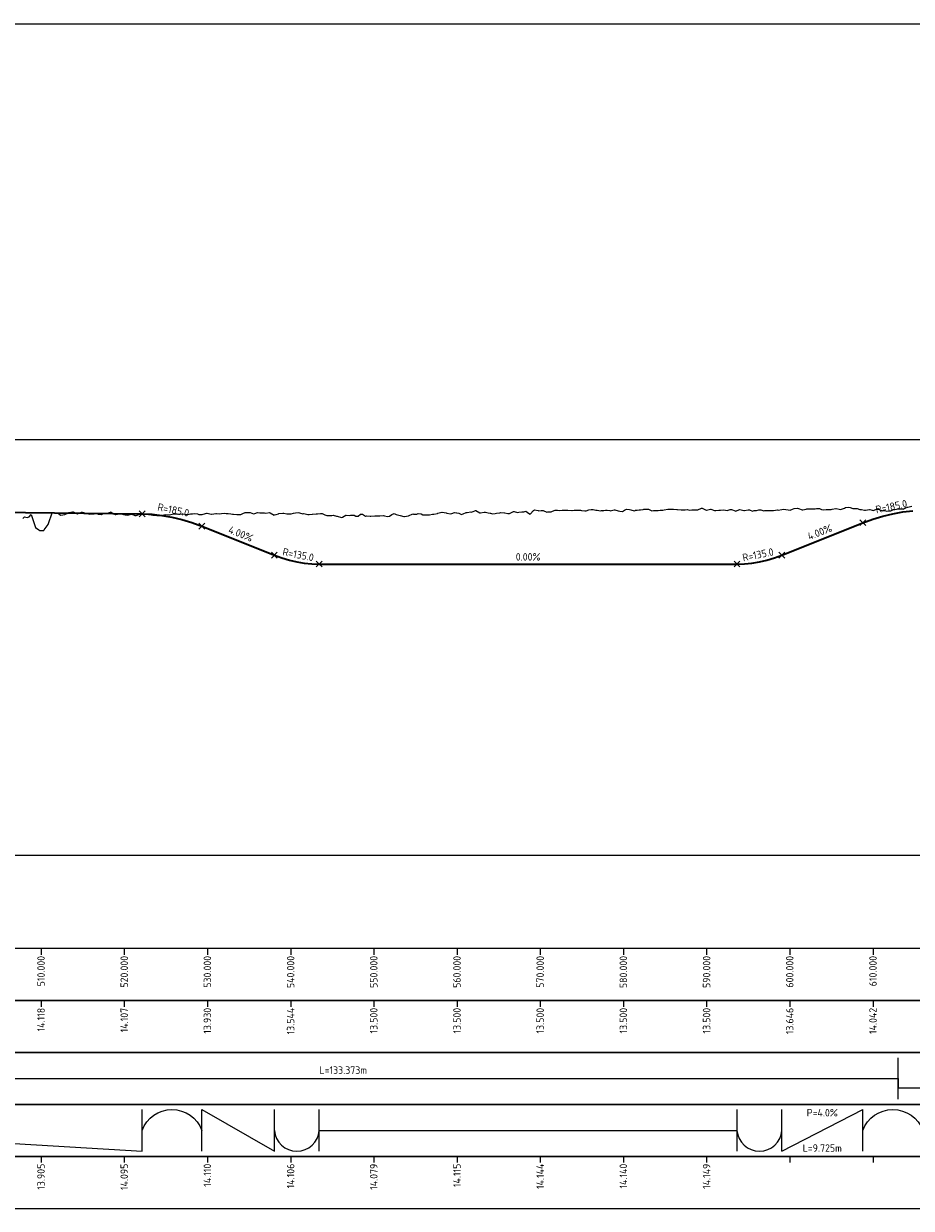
# Model space of a CAD drawing. Header units: metres. Extents: x 220364 to 225126, y 402650 to 403044.
# Tile 11 of 14: x 222942 to 223049, y 402650 to 402793. Entities that reach past the tile are written whole.
import ezdxf

# ---------------------------------------------------------------- set-up
doc = ezdxf.new("R2010")
doc.units = ezdxf.units.M
for name, color, linetype in [('C3D-PROFILE', 7, 'Continuous'), ('C3D-PROFILE_LABELING', 7, 'Continuous'), ('C3D-PROFILE_PROFILEVIEW', 7, 'Continuous'), ('C3D-PROFILE_PROFILEVIEW_LABELING', 7, 'Continuous')]:
    doc.layers.add(name, color=color, linetype=linetype)
for name, color, linetype, lineweight in [('N-WA-GW-MAAIVELD-G', 90, 'Continuous', 35), ('X-XX-AL-DETAIL_1-S', 253, 'Continuous', 18), ('X-XX-AL-DETAIL_2-G', 7, 'Continuous', 25), ('X-XX-AL-PROFIELBALK-G', 7, 'Continuous', 25), ('X-XX-AL-T18', 7, 'Continuous', 18), ('X-XX-AL-T25', 7, 'Continuous', 25)]:
    doc.layers.add(name, color=color, linetype=linetype, lineweight=lineweight)
doc.styles.add('NLCS-ISO', font='NLCS-ISO.ttf')

# ---------------------------------------------------------------- blocks, each defined once
blk = doc.blocks.new('*U2')
at = {"layer": 'X-XX-AL-T25', "color": 7, "linetype": 'Continuous', "lineweight": 25, "char_height": 0.9, "attachment_point": 8, "style": 'NLCS-ISO'}
for insert, rotation in [((206405.06, 396230.11), 338.1986), ((206474.98, 396230.31), 21.8014)]:
    blk.add_mtext('{\\fNLCS-ISO|b0|i0|c0|p10;\\C256;4.00%}', dxfattribs=dict(at, insert=insert, rotation=rotation))
at = {"layer": 'X-XX-AL-T25', "color": 7, "linetype": 'Continuous', "lineweight": 25, "insert": (206439.77, 396227.31), "char_height": 0.9, "attachment_point": 8, "style": 'NLCS-ISO'}
blk.add_mtext('{\\fNLCS-ISO|b0|i0|c0|p10;\\C256;0.00%}', dxfattribs=at)
blk = doc.blocks.new('*U3')
at = {"layer": 'X-XX-AL-T25', "color": 7, "linetype": 'Continuous', "lineweight": 25, "char_height": 0.9, "attachment_point": 8, "style": 'NLCS-ISO'}
for insert, rotation in [((206412.05, 396227.58), 348.6967), ((206467.49, 396227.58), 11.3033)]:
    blk.add_mtext('{\\fNLCS-ISO|b0|i0|c0|p10;R=135.0}', dxfattribs=dict(at, insert=insert, rotation=rotation))
blk = doc.blocks.new('*U4')
at = {"layer": 'X-XX-AL-T25', "color": 7, "linetype": 'Continuous', "lineweight": 25, "char_height": 0.9, "attachment_point": 8, "style": 'NLCS-ISO'}
for insert, rotation in [((206397.04, 396232.96), 348.3794), ((206483.52, 396233.37), 11.5792)]:
    blk.add_mtext('{\\fNLCS-ISO|b0|i0|c0|p10;R=185.0}', dxfattribs=dict(at, insert=insert, rotation=rotation))
blk = doc.blocks.new('*U5')
at = {"layer": 'X-XX-AL-T25', "color": 7, "linetype": 'Continuous', "lineweight": 25, "char_height": 0.9, "attachment_point": 6, "rotation": 90, "style": 'NLCS-ISO'}
for s, insert in [('13.905', (206381.22, 396154.76)), ('14.095', (206391.22, 396154.76)), ('14.110', (206401.22, 396154.76)), ('14.106', (206411.22, 396154.76)), ('14.079', (206421.22, 396154.76)), ('14.115', (206431.22, 396154.76)), ('14.144', (206441.22, 396154.76)), ('14.140', (206451.22, 396154.76)), ('14.149', (206461.22, 396154.76))]:
    blk.add_mtext(s, dxfattribs=dict(at, insert=insert))
blk = doc.blocks.new('*U6')
at = {"layer": 'X-XX-AL-T25', "color": 7, "linetype": 'Continuous', "lineweight": 25, "char_height": 0.9, "attachment_point": 5, "style": 'NLCS-ISO'}
for s, insert in [('P=4.0%', (206475.13, 396160.89)), ('L=9.725m', (206475.13, 396156.64))]:
    blk.add_mtext(s, dxfattribs=dict(at, insert=insert))
blk = doc.blocks.new('*U7')
at = {"layer": 'X-XX-AL-T25', "color": 7, "linetype": 'Continuous', "lineweight": 25, "insert": (206417.55, 396166.01), "char_height": 0.9, "attachment_point": 5, "style": 'NLCS-ISO'}
blk.add_mtext('L=133.373m', dxfattribs=at)
blk = doc.blocks.new('*U8')
at = {"layer": 'X-XX-AL-T25', "color": 7, "linetype": 'Continuous', "lineweight": 25, "char_height": 0.9, "attachment_point": 6, "rotation": 90, "style": 'NLCS-ISO'}
for s, insert in [('14.118', (206381.22, 396173.51)), ('14.107', (206391.22, 396173.51)), ('13.930', (206401.22, 396173.51)), ('13.544', (206411.22, 396173.51)), ('13.500', (206421.22, 396173.51)), ('13.500', (206431.22, 396173.51)), ('13.500', (206441.22, 396173.51)), ('13.500', (206451.22, 396173.51)), ('13.500', (206461.22, 396173.51)), ('13.646', (206471.22, 396173.51)), ('14.042', (206481.22, 396173.51))]:
    blk.add_mtext(s, dxfattribs=dict(at, insert=insert))
blk = doc.blocks.new('*U9')
at = {"layer": 'X-XX-AL-T25', "color": 7, "linetype": 'Continuous', "lineweight": 25, "char_height": 0.9, "attachment_point": 6, "rotation": 90, "style": 'NLCS-ISO'}
for s, insert in [('510.000', (206381.22, 396179.76)), ('520.000', (206391.22, 396179.76)), ('530.000', (206401.22, 396179.76)), ('540.000', (206411.22, 396179.76)), ('550.000', (206421.22, 396179.76)), ('560.000', (206431.22, 396179.76)), ('570.000', (206441.22, 396179.76)), ('580.000', (206451.22, 396179.76)), ('590.000', (206461.22, 396179.76)), ('600.000', (206471.22, 396179.76)), ('610.000', (206481.22, 396179.76))]:
    blk.add_mtext(s, dxfattribs=dict(at, insert=insert))
blk = doc.blocks.new('*U10')
at = {"layer": 'C3D-PROFILE', "color": 7, "linetype": 'Continuous', "lineweight": -3}
for p, q in [((206417.44, 396232.55), (206417.84, 396232.79)), ((206417.84, 396232.79), (206417.9, 396232.79)), ((206417.9, 396232.79), (206418.34, 396232.74)), ((206418.34, 396232.74), (206418.48, 396232.76)), ((206418.48, 396232.76), (206418.85, 396232.76)), ((206418.85, 396232.76), (206419.05, 396232.67)), ((206419.05, 396232.67), (206419.35, 396232.66)), ((206419.35, 396232.66), (206419.63, 396232.89)), ((206419.63, 396232.89), (206419.86, 396232.89)), ((206419.86, 396232.89), (206420.21, 396232.67)), ((206420.21, 396232.67), (206420.36, 396232.69)), ((206420.36, 396232.69), (206420.78, 396232.67)), ((206420.78, 396232.67), (206420.86, 396232.65)), ((206420.86, 396232.65), (206421.36, 396232.69)), ((206421.36, 396232.69), (206421.37, 396232.69)), ((206421.37, 396232.69), (206421.42, 396232.69)), ((206421.42, 396232.69), (206421.87, 396232.7)), ((206421.87, 396232.7), (206421.94, 396232.71)), ((206421.94, 396232.71), (206422.38, 396232.73)), ((206422.38, 396232.73), (206422.51, 396232.69)), ((206422.51, 396232.69), (206422.88, 396232.62)), ((206423.09, 396232.65), (206423.38, 396232.84)), ((206423.38, 396232.84), (206423.67, 396232.97)), ((206423.67, 396232.97), (206423.89, 396232.86)), ((206423.89, 396232.86), (206424.25, 396232.76)), ((206424.25, 396232.76), (206424.39, 396232.75)), ((206424.39, 396232.75), (206424.82, 396232.62)), ((206424.9, 396232.6), (206425.4, 396232.71)), ((206425.4, 396232.71), (206425.9, 396232.94)), ((206425.4, 396232.71), (206425.4, 396232.71)), ((206425.4, 396232.71), (206425.4, 396232.71)), ((206425.9, 396232.94), (206425.98, 396232.91)), ((206425.98, 396232.91), (206426.41, 396232.9)), ((206426.41, 396232.9), (206426.55, 396232.97)), ((206426.55, 396232.97), (206426.91, 396232.93)), ((206426.91, 396232.93), (206427.13, 396232.83)), ((206427.13, 396232.83), (206427.42, 396232.81)), ((206427.42, 396232.81), (206427.71, 396232.8)), ((206427.71, 396232.8), (206427.92, 396232.82)), ((206427.92, 396232.82), (206428.29, 396232.9)), ((206428.29, 396232.9), (206428.42, 396232.91)), ((206428.42, 396232.91), (206428.86, 396232.98)), ((206428.86, 396232.98), (206428.93, 396233)), ((206428.93, 396233), (206429.38, 396233.12)), ((206429.38, 396233.12), (206429.43, 396233.13)), ((206429.43, 396233.13), (206429.44, 396233.13)), ((206429.44, 396233.13), (206429.94, 396233.06)), ((206429.94, 396233.06), (206430.02, 396233.03)), ((206430.02, 396233.03), (206430.44, 396232.92)), ((206430.44, 396232.92), (206430.59, 396232.97)), ((206430.59, 396232.97), (206430.94, 396233.09)), ((206430.94, 396233.09), (206431.17, 396233.05)), ((206431.17, 396233.05), (206431.45, 396233)), ((206431.45, 396233), (206431.75, 396232.87)), ((206431.75, 396232.87), (206431.95, 396232.92)), ((206431.95, 396232.92), (206432.32, 396233.1)), ((206432.32, 396233.1), (206432.46, 396233.09)), ((206432.46, 396233.09), (206432.9, 396233.18)), ((206432.9, 396233.18), (206432.96, 396233.13)), ((206432.96, 396233.13), (206433.36, 396233.29)), ((206433.36, 396233.29), (206433.46, 396233.32)), ((206433.46, 396233.32), (206433.48, 396233.32)), ((206433.48, 396233.32), (206433.97, 396233.05)), ((206433.97, 396233.05), (206434.06, 396233.04)), ((206434.06, 396233.04), (206434.47, 396233.14)), ((206434.47, 396233.14), (206434.63, 396233.14)), ((206434.63, 396233.14), (206434.98, 396233.06)), ((206434.98, 396233.06), (206435.24, 396233.01)), ((206435.24, 396233.01), (206435.48, 396232.95)), ((206435.48, 396232.95), (206435.79, 396232.96)), ((206435.79, 396232.96), (206435.98, 396233.03)), ((206435.98, 396233.03), (206436.36, 396233.05)), ((206436.36, 396233.05), (206436.49, 396233.1)), ((206436.49, 396233.1), (206436.94, 396233.07)), ((206436.94, 396233.07), (206436.99, 396233.07)), ((206436.99, 396233.07), (206437.35, 396232.99)), ((206437.35, 396232.99), (206437.5, 396232.98)), ((206437.5, 396232.98), (206437.52, 396232.98)), ((206437.52, 396232.98), (206438, 396233.22)), ((206438, 396233.22), (206438.09, 396233.2)), ((206438.09, 396233.2), (206438.5, 396233.09)), ((206438.5, 396233.09), (206438.67, 396233.13)), ((206438.67, 396233.13), (206439.01, 396233.17)), ((206439.01, 396233.17), (206439.25, 396233.17)), ((206439.25, 396233.17), (206439.51, 396233.25)), ((206439.51, 396233.25), (206439.83, 396233.02)), ((206439.83, 396233.02), (206440.02, 396232.91)), ((206440.02, 396232.91), (206440.4, 396233.32)), ((206440.4, 396233.32), (206440.52, 396233.4)), ((206440.52, 396233.4), (206440.98, 396233.32)), ((206440.98, 396233.32), (206441.02, 396233.31)), ((206441.02, 396233.31), (206441.33, 396233.34)), ((206441.33, 396233.34), (206441.53, 396233.35)), ((206441.53, 396233.35), (206441.56, 396233.33)), ((206441.56, 396233.33), (206442.03, 396233.15)), ((206442.03, 396233.15), (206442.13, 396233.16)), ((206442.13, 396233.16), (206442.54, 396233.18)), ((206442.54, 396233.18), (206442.71, 396233.27)), ((206442.71, 396233.27), (206443.04, 396233.39)), ((206443.04, 396233.39), (206443.29, 396233.37)), ((206443.29, 396233.37), (206443.54, 396233.34)), ((206443.54, 396233.34), (206443.87, 396233.37)), ((206443.87, 396233.37), (206444.05, 396233.36)), ((206444.05, 396233.36), (206444.44, 396233.38)), ((206444.44, 396233.38), (206444.55, 396233.38)), ((206444.55, 396233.38), (206445.02, 396233.33)), ((206445.02, 396233.33), (206445.06, 396233.33)), ((206445.06, 396233.33), (206445.31, 396233.36)), ((206445.31, 396233.36), (206445.56, 396233.38)), ((206445.56, 396233.38), (206445.6, 396233.37)), ((206445.6, 396233.37), (206446.06, 396233.37)), ((206446.06, 396233.37), (206446.17, 396233.35)), ((206446.17, 396233.35), (206446.57, 396233.29)), ((206446.57, 396233.29), (206446.75, 396233.31)), ((206446.75, 396233.31), (206447.07, 396233.4)), ((206447.07, 396233.4), (206447.33, 396233.47)), ((206447.33, 396233.47), (206447.58, 396233.44)), ((206447.58, 396233.44), (206447.9, 396233.37)), ((206447.9, 396233.37), (206448.08, 396233.38)), ((206448.08, 396233.38), (206448.48, 396233.3)), ((206448.48, 396233.3), (206448.58, 396233.32)), ((206448.58, 396233.32), (206449.06, 396233.39)), ((206449.06, 396233.39), (206449.09, 396233.39)), ((206449.09, 396233.39), (206449.29, 396233.36)), ((206449.29, 396233.36), (206449.59, 396233.32)), ((206449.59, 396233.32), (206449.64, 396233.31)), ((206449.64, 396233.31), (206450.1, 396233.41)), ((206450.1, 396233.41), (206450.21, 396233.42)), ((206450.21, 396233.42), (206450.6, 396233.3)), ((206450.6, 396233.3), (206450.79, 396233.25)), ((206450.79, 396233.25), (206451.1, 396233.22)), ((206451.1, 396233.22), (206451.37, 396233.37)), ((206451.37, 396233.37), (206451.61, 396233.49)), ((206451.61, 396233.49), (206451.94, 396233.47)), ((206451.94, 396233.47), (206452.11, 396233.41)), ((206452.11, 396233.41), (206452.52, 396233.31)), ((206452.52, 396233.31), (206452.62, 396233.34)), ((206452.62, 396233.34), (206452.69, 396233.36)), ((206452.69, 396233.36), (206453.12, 396233.42)), ((206453.12, 396233.42), (206453.27, 396233.43)), ((206453.27, 396233.43), (206453.62, 396233.46)), ((206453.62, 396233.46), (206453.67, 396233.48)), ((206453.67, 396233.48), (206454.13, 396233.5)), ((206454.13, 396233.5), (206454.25, 396233.48)), ((206454.25, 396233.48), (206454.63, 396233.3)), ((206454.63, 396233.3), (206454.83, 396233.32)), ((206454.83, 396233.32), (206455.14, 396233.33)), ((206455.14, 396233.33), (206455.41, 396233.32)), ((206455.41, 396233.32), (206455.64, 396233.36)), ((206455.64, 396233.36), (206455.98, 396233.38)), ((206455.98, 396233.38), (206456.14, 396233.41)), ((206456.14, 396233.41), (206456.56, 396233.48)), ((206456.56, 396233.48), (206456.65, 396233.5)), ((206456.65, 396233.5), (206457.14, 396233.5)), ((206457.14, 396233.5), (206457.15, 396233.5)), ((206457.15, 396233.5), (206457.25, 396233.49)), ((206457.25, 396233.49), (206457.66, 396233.44)), ((206457.66, 396233.44), (206457.71, 396233.44)), ((206457.71, 396233.44), (206458.16, 396233.42)), ((206458.16, 396233.42), (206458.29, 396233.4)), ((206458.29, 396233.4), (206458.66, 396233.41)), ((206458.66, 396233.41), (206458.87, 396233.46)), ((206458.87, 396233.46), (206459.17, 396233.39)), ((206459.17, 396233.39), (206459.44, 396233.4)), ((206459.44, 396233.4), (206459.67, 396233.4)), ((206459.67, 396233.4), (206460.02, 396233.41)), ((206460.02, 396233.41), (206460.18, 396233.43)), ((206460.18, 396233.43), (206460.6, 396233.6)), ((206460.6, 396233.6), (206460.68, 396233.6)), ((206460.68, 396233.6), (206461.18, 396233.37)), ((206461.18, 396233.37), (206461.23, 396233.38)), ((206461.18, 396233.37), (206461.18, 396233.37)), ((206461.23, 396233.38), (206461.69, 396233.48)), ((206461.69, 396233.48), (206461.75, 396233.49)), ((206461.75, 396233.49), (206462.19, 396233.33)), ((206462.19, 396233.33), (206462.33, 396233.33)), ((206462.33, 396233.33), (206462.7, 396233.36)), ((206462.7, 396233.36), (206462.91, 396233.36)), ((206462.91, 396233.36), (206463.2, 396233.41)), ((206463.2, 396233.41), (206463.48, 396233.38)), ((206463.48, 396233.38), (206463.7, 396233.32)), ((206463.7, 396233.32), (206464.06, 396233.44)), ((206464.06, 396233.44), (206464.21, 396233.47)), ((206464.21, 396233.47), (206464.64, 396233.3)), ((206464.64, 396233.3), (206464.71, 396233.27)), ((206464.71, 396233.27), (206465.21, 396233.44)), ((206465.21, 396233.44), (206465.22, 396233.44)), ((206465.22, 396233.44), (206465.72, 396233.35)), ((206465.72, 396233.35), (206465.79, 396233.34)), ((206465.79, 396233.34), (206466.22, 396233.4)), ((206466.22, 396233.4), (206466.37, 396233.41)), ((206466.37, 396233.41), (206466.73, 396233.27)), ((206466.73, 396233.27), (206466.95, 396233.33)), ((206466.95, 396233.33), (206467.23, 396233.35)), ((206467.23, 396233.35), (206467.52, 396233.41)), ((206467.52, 396233.41), (206467.74, 396233.4)), ((206467.74, 396233.4), (206468.1, 396233.28)), ((206468.1, 396233.28), (206468.24, 396233.35)), ((206468.24, 396233.35), (206468.68, 396233.35)), ((206468.68, 396233.35), (206468.74, 396233.33)), ((206468.74, 396233.33), (206469.2, 396233.33)), ((206469.2, 396233.33), (206469.25, 396233.33)), ((206469.25, 396233.32), (206469.75, 396233.4)), ((206469.25, 396233.33), (206469.25, 396233.32)), ((206469.75, 396233.4), (206469.83, 396233.36)), ((206469.83, 396233.36), (206470.26, 396233.45)), ((206470.26, 396233.45), (206470.41, 396233.5)), ((206470.41, 396233.5), (206470.76, 396233.45)), ((206470.76, 396233.45), (206471.03, 396233.42)), ((206471.03, 396233.42), (206471.26, 396233.38)), ((206471.26, 396233.38), (206471.56, 396233.49)), ((206471.56, 396233.49), (206471.77, 396233.56)), ((206471.77, 396233.56), (206472.14, 396233.6)), ((206472.14, 396233.6), (206472.27, 396233.56)), ((206472.27, 396233.56), (206472.72, 396233.42)), ((206472.72, 396233.42), (206472.78, 396233.43)), ((206472.78, 396233.43), (206473.18, 396233.5)), ((206473.18, 396233.5), (206473.28, 396233.52)), ((206473.28, 396233.52), (206473.29, 396233.52)), ((206473.29, 396233.52), (206473.78, 396233.53)), ((206473.78, 396233.53), (206473.87, 396233.52)), ((206473.87, 396233.52), (206474.29, 396233.54)), ((206474.29, 396233.54), (206474.45, 396233.57)), ((206474.45, 396233.57), (206474.79, 396233.56)), ((206474.79, 396233.56), (206475.02, 396233.47)), ((206475.02, 396233.47), (206475.3, 396233.42)), ((206475.3, 396233.42), (206475.6, 396233.44)), ((206475.6, 396233.44), (206475.8, 396233.46)), ((206475.8, 396233.46), (206476.18, 396233.47)), ((206476.18, 396233.47), (206476.3, 396233.49)), ((206476.3, 396233.49), (206476.76, 396233.59)), ((206476.76, 396233.59), (206476.81, 396233.59)), ((206476.81, 396233.59), (206477.16, 396233.49)), ((206477.16, 396233.49), (206477.31, 396233.44)), ((206477.31, 396233.44), (206477.33, 396233.44)), ((206477.33, 396233.44), (206477.82, 396233.62)), ((206477.82, 396233.62), (206477.91, 396233.68)), ((206477.91, 396233.68), (206478.32, 396233.74)), ((206478.32, 396233.74), (206478.49, 396233.69)), ((206478.49, 396233.69), (206478.82, 396233.58)), ((206478.82, 396233.58), (206479.06, 396233.56)), ((206479.06, 396233.56), (206479.33, 396233.57)), ((206479.33, 396233.57), (206479.64, 396233.46)), ((206479.64, 396233.46), (206479.83, 396233.45)), ((206479.83, 396233.45), (206480.22, 396233.37)), ((206480.22, 396233.37), (206480.33, 396233.36)), ((206480.33, 396233.36), (206480.8, 396233.46)), ((206480.8, 396233.46), (206480.84, 396233.45)), ((206480.84, 396233.45), (206481.14, 396233.39)), ((206481.14, 396233.39), (206481.34, 396233.34)), ((206481.34, 396233.34), (206481.37, 396233.36)), ((206481.37, 396233.36), (206481.85, 396233.56)), ((206481.85, 396233.56), (206481.95, 396233.47)), ((206481.95, 396233.47), (206482.35, 396233.31)), ((206482.35, 396233.31), (206482.66, 396233.32)), ((206482.66, 396233.32), (206482.85, 396233.25)), ((206482.85, 396233.25), (206483.1, 396233.29)), ((206483.1, 396233.29), (206483.36, 396233.3)), ((206483.36, 396233.3), (206483.68, 396233.46)), ((206483.68, 396233.46), (206483.86, 396233.46)), ((206483.86, 396233.46), (206484.24, 396233.53)), ((206484.24, 396233.53), (206484.26, 396233.53)), ((206484.26, 396233.53), (206484.37, 396233.54)), ((206484.37, 396233.54), (206484.83, 396233.52)), ((206484.83, 396233.52), (206484.87, 396233.51)), ((206484.87, 396233.51), (206485.17, 396233.66)), ((206485.17, 396233.66), (206485.37, 396233.75)), ((206485.37, 396233.75), (206485.4, 396233.75)), ((206485.4, 396233.75), (206485.88, 396233.87)), ((206417.34, 396232.49), (206417.44, 396232.55)), ((206422.88, 396232.62), (206423.09, 396232.65)), ((206424.82, 396232.62), (206424.9, 396232.6))]:
    blk.add_line(p, q, dxfattribs=at)
blk = doc.blocks.new('*U11')
at = {"layer": 'N-WA-GW-MAAIVELD-G', "color": 3, "linetype": 'Continuous', "lineweight": 35}
for p, q in [((206310.83, 396233.89), (206393.36, 396232.93)), ((206400.54, 396231.46), (206409.27, 396227.97)), ((206470.27, 396227.97), (206480, 396231.86)), ((206414.66, 396226.89), (206464.88, 396226.89))]:
    blk.add_line(p, q, dxfattribs=at)
at = {"layer": 'N-WA-GW-MAAIVELD-G', "color": 200, "linetype": 'Continuous', "lineweight": 35}
for p, q in [((206393.36, 396232.93), (206394.56, 396232.88)), ((206394.56, 396232.88), (206395.76, 396232.75)), ((206395.76, 396232.75), (206396.96, 396232.54)), ((206481.2, 396232.3), (206482.4, 396232.66)), ((206482.4, 396232.66), (206483.6, 396232.95)), ((206483.6, 396232.95), (206484.8, 396233.16)), ((206484.8, 396233.16), (206486, 396233.28)), ((206396.96, 396232.54), (206398.15, 396232.26)), ((206398.15, 396232.26), (206399.35, 396231.9)), ((206399.35, 396231.9), (206400.54, 396231.46)), ((206480, 396231.86), (206481.2, 396232.3)), ((206409.27, 396227.97), (206410.17, 396227.64)), ((206410.17, 396227.64), (206411.07, 396227.37)), ((206411.07, 396227.37), (206411.97, 396227.16)), ((206411.97, 396227.16), (206412.86, 396227.01)), ((206412.86, 396227.01), (206413.76, 396226.92)), ((206465.78, 396226.92), (206466.68, 396227.01)), ((206466.68, 396227.01), (206467.57, 396227.16)), ((206467.57, 396227.16), (206468.47, 396227.37)), ((206468.47, 396227.37), (206469.37, 396227.64)), ((206469.37, 396227.64), (206470.27, 396227.97)), ((206413.76, 396226.92), (206414.66, 396226.89)), ((206464.88, 396226.89), (206465.78, 396226.92))]:
    blk.add_line(p, q, dxfattribs=at)
at = {"layer": 'X-XX-AL-DETAIL_1-S', "color": 253, "linetype": 'Continuous', "lineweight": 18}
for p, q in [((206393.01, 396232.58), (206393.72, 396233.29)), ((206393.01, 396233.29), (206393.72, 396232.58)), ((206400.19, 396231.1), (206400.9, 396231.81)), ((206400.19, 396231.81), (206400.9, 396231.1)), ((206479.64, 396231.51), (206480.35, 396232.21)), ((206479.64, 396232.21), (206480.35, 396231.51)), ((206408.91, 396227.62), (206409.62, 396228.32)), ((206408.91, 396228.32), (206409.62, 396227.62)), ((206414.31, 396226.54), (206415.02, 396227.24)), ((206414.31, 396227.24), (206415.02, 396226.54)), ((206464.52, 396226.54), (206465.23, 396227.24)), ((206464.52, 396227.24), (206465.23, 396226.54)), ((206469.92, 396227.62), (206470.63, 396228.32)), ((206469.92, 396228.32), (206470.63, 396227.62))]:
    blk.add_line(p, q, dxfattribs=at)
blk = doc.blocks.new('*U12')
at = {"layer": 'C3D-PROFILE', "color": 7, "linetype": 'Continuous', "lineweight": -3}
for p, q in [((206379.81, 396232.58), (206380.04, 396232.85)), ((206380.04, 396232.85), (206380.39, 396231.77)), ((206382.12, 396231.77), (206382.56, 396233.06)), ((206382.56, 396233.06), (206382.7, 396233.05)), ((206382.7, 396233.05), (206383.06, 396233.07)), ((206383.06, 396233.07), (206383.28, 396233)), ((206383.28, 396233), (206383.57, 396232.77)), ((206383.57, 396232.77), (206383.85, 396232.83)), ((206383.85, 396232.83), (206384.07, 396232.87)), ((206384.07, 396232.87), (206384.43, 396233.03)), ((206384.43, 396233.03), (206384.58, 396233.09)), ((206384.58, 396233.09), (206385.01, 396233.19)), ((206385.01, 396233.19), (206385.08, 396233.17)), ((206385.08, 396233.17), (206385.58, 396232.92)), ((206385.58, 396232.92), (206385.58, 396232.92)), ((206385.58, 396232.92), (206385.59, 396232.92)), ((206385.59, 396232.92), (206386.09, 396233.13)), ((206386.09, 396233.13), (206386.16, 396233.15)), ((206386.16, 396233.15), (206386.59, 396233.02)), ((206386.59, 396233.02), (206386.93, 396232.94)), ((206386.93, 396232.94), (206387.1, 396232.89)), ((206387.1, 396232.89), (206387.32, 396232.92)), ((206387.32, 396232.92), (206387.6, 396232.93)), ((206387.6, 396232.93), (206387.89, 396232.99)), ((206387.89, 396232.99), (206388.1, 396232.89)), ((206388.1, 396232.89), (206388.47, 396232.86)), ((206388.47, 396232.86), (206388.61, 396232.94)), ((206388.61, 396232.94), (206389.05, 396232.96)), ((206389.05, 396232.96), (206389.11, 396232.97)), ((206389.11, 396232.97), (206389.57, 396233.14)), ((206389.57, 396233.14), (206389.62, 396233.16)), ((206389.62, 396233.16), (206389.62, 396233.15)), ((206389.62, 396233.15), (206390.12, 396232.85)), ((206390.12, 396232.85), (206390.2, 396232.86)), ((206390.2, 396232.86), (206390.62, 396232.95)), ((206390.62, 396232.95), (206390.78, 396232.96)), ((206390.78, 396232.96), (206391.13, 396232.86)), ((206391.13, 396232.86), (206391.35, 396232.82)), ((206391.35, 396232.82), (206391.63, 396232.78)), ((206391.63, 396232.78), (206391.93, 396232.86)), ((206391.93, 396232.86), (206392.14, 396232.91)), ((206392.14, 396232.91), (206392.51, 396232.75)), ((206392.51, 396232.75), (206392.64, 396232.75)), ((206392.64, 396232.75), (206393.09, 396232.9)), ((206393.09, 396232.9), (206393.14, 396232.91)), ((206393.14, 396232.91), (206393.55, 396232.89)), ((206393.55, 396232.89), (206393.65, 396232.88)), ((206393.65, 396232.88), (206393.66, 396232.88)), ((206393.66, 396232.88), (206394.15, 396232.84)), ((206394.15, 396232.84), (206394.24, 396232.84)), ((206394.24, 396232.84), (206394.66, 396232.79)), ((206394.66, 396232.79), (206394.82, 396232.77)), ((206394.82, 396232.77), (206395.16, 396232.72)), ((206395.16, 396232.72), (206395.43, 396232.74)), ((206395.43, 396232.74), (206395.66, 396232.74)), ((206395.66, 396232.74), (206395.97, 396232.8)), ((206395.97, 396232.8), (206396.17, 396232.86)), ((206396.17, 396232.86), (206396.55, 396232.8)), ((206396.55, 396232.8), (206396.67, 396232.82)), ((206396.67, 396232.82), (206397.13, 396232.92)), ((206397.13, 396232.92), (206397.18, 396232.94)), ((206397.18, 396232.94), (206397.53, 396232.92)), ((206397.53, 396232.92), (206397.68, 396232.91)), ((206397.68, 396232.91), (206397.7, 396232.91)), ((206397.7, 396232.91), (206398.18, 396232.92)), ((206398.18, 396232.92), (206398.28, 396232.92)), ((206398.28, 396232.92), (206398.69, 396232.85)), ((206398.69, 396232.85), (206398.86, 396232.87)), ((206398.86, 396232.87), (206399.19, 396232.93)), ((206399.19, 396232.93), (206399.43, 396232.93)), ((206399.43, 396232.93), (206399.7, 396232.96)), ((206399.7, 396232.96), (206400.01, 396232.95)), ((206400.01, 396232.95), (206400.2, 396232.87)), ((206400.2, 396232.87), (206400.59, 396232.85)), ((206400.59, 396232.85), (206400.7, 396232.89)), ((206400.7, 396232.89), (206401.16, 396233.01)), ((206401.16, 396233.01), (206401.21, 396233)), ((206401.21, 396233), (206401.51, 396232.95)), ((206401.51, 396232.95), (206401.71, 396232.9)), ((206401.71, 396232.9), (206401.74, 396232.9)), ((206401.74, 396232.9), (206402.22, 396232.96)), ((206402.22, 396232.96), (206402.32, 396232.97)), ((206402.32, 396232.97), (206402.72, 396232.95)), ((206402.72, 396232.95), (206402.9, 396232.98)), ((206402.9, 396232.98), (206403.22, 396233.01)), ((206403.22, 396233.01), (206403.47, 396232.96)), ((206403.47, 396232.96), (206403.73, 396232.96)), ((206403.73, 396232.96), (206404.05, 396232.93)), ((206404.05, 396232.93), (206404.23, 396232.88)), ((206404.23, 396232.88), (206404.37, 396232.88)), ((206404.37, 396232.88), (206404.74, 396232.85)), ((206404.74, 396232.85), (206405.2, 396232.85)), ((206405.2, 396232.85), (206405.24, 396232.85)), ((206405.24, 396232.85), (206405.49, 396232.98)), ((206405.49, 396232.98), (206405.74, 396233.11)), ((206405.74, 396233.11), (206405.78, 396233.11)), ((206405.78, 396233.11), (206406.25, 396233.11)), ((206406.25, 396233.11), (206406.36, 396233.1)), ((206406.36, 396233.1), (206406.75, 396232.95)), ((206406.75, 396232.95), (206406.93, 396232.98)), ((206406.93, 396232.98), (206407.26, 396233.08)), ((206407.26, 396233.08), (206407.51, 396233.06)), ((206407.51, 396233.06), (206407.76, 396233.04)), ((206407.76, 396233.04), (206408.09, 396233.05)), ((206408.09, 396233.05), (206408.26, 396233.02)), ((206408.26, 396233.02), (206408.67, 396233.09)), ((206408.67, 396233.09), (206408.77, 396233.07)), ((206408.77, 396233.07), (206409.24, 396232.79)), ((206409.24, 396232.79), (206409.27, 396232.81)), ((206409.27, 396232.81), (206409.48, 396232.86)), ((206409.48, 396232.86), (206409.78, 396232.95)), ((206409.78, 396232.95), (206409.82, 396232.96)), ((206409.82, 396232.96), (206410.28, 396233.03)), ((206410.28, 396233.03), (206410.4, 396233.01)), ((206410.4, 396233.01), (206410.78, 396232.92)), ((206410.78, 396232.92), (206410.97, 396232.92)), ((206410.97, 396232.92), (206411.29, 396232.95)), ((206411.29, 396232.95), (206411.55, 396233.03)), ((206411.55, 396233.03), (206411.79, 396233.06)), ((206411.79, 396233.06), (206412.13, 396233.08)), ((206412.13, 396233.08), (206412.3, 396233.04)), ((206412.3, 396233.04), (206412.71, 396232.93)), ((206412.71, 396232.93), (206412.8, 396232.97)), ((206412.8, 396232.97), (206413.28, 396232.85)), ((206413.28, 396232.85), (206413.3, 396232.85)), ((206413.3, 396232.85), (206413.46, 396232.87)), ((206413.46, 396232.87), (206413.81, 396232.91)), ((206413.81, 396232.91), (206413.86, 396232.9)), ((206413.86, 396232.9), (206414.31, 396232.94)), ((206414.31, 396232.94), (206414.44, 396232.94)), ((206414.44, 396232.94), (206414.82, 396232.98)), ((206414.82, 396232.98), (206415.01, 396232.98)), ((206415.01, 396232.98), (206415.32, 396232.83)), ((206415.32, 396232.83), (206415.59, 396232.74)), ((206415.59, 396232.74), (206415.82, 396232.72)), ((206415.82, 396232.72), (206416.17, 396232.75)), ((206416.17, 396232.75), (206416.33, 396232.77)), ((206416.33, 396232.77), (206416.74, 396232.67)), ((206416.74, 396232.67), (206416.83, 396232.64)), ((206417.44, 396232.55), (206417.84, 396232.79)), ((206417.84, 396232.79), (206417.9, 396232.79)), ((206417.9, 396232.79), (206418.34, 396232.74)), ((206418.34, 396232.74), (206418.48, 396232.76)), ((206418.48, 396232.76), (206418.85, 396232.76)), ((206418.85, 396232.76), (206419.05, 396232.67)), ((206419.05, 396232.67), (206419.35, 396232.66)), ((206419.35, 396232.66), (206419.63, 396232.89)), ((206419.63, 396232.89), (206419.86, 396232.89)), ((206419.86, 396232.89), (206420.21, 396232.67)), ((206420.21, 396232.67), (206420.36, 396232.69)), ((206420.36, 396232.69), (206420.78, 396232.67)), ((206420.78, 396232.67), (206420.86, 396232.65)), ((206420.86, 396232.65), (206421.36, 396232.69)), ((206421.36, 396232.69), (206421.37, 396232.69)), ((206421.37, 396232.69), (206421.42, 396232.69)), ((206421.42, 396232.69), (206421.87, 396232.7)), ((206421.87, 396232.7), (206421.94, 396232.71)), ((206421.94, 396232.71), (206422.38, 396232.73)), ((206422.38, 396232.73), (206422.51, 396232.69)), ((206422.51, 396232.69), (206422.88, 396232.62)), ((206423.09, 396232.65), (206423.38, 396232.84)), ((206423.38, 396232.84), (206423.67, 396232.97)), ((206423.67, 396232.97), (206423.89, 396232.86)), ((206423.89, 396232.86), (206424.25, 396232.76)), ((206424.25, 396232.76), (206424.39, 396232.75)), ((206424.39, 396232.75), (206424.82, 396232.62)), ((206424.9, 396232.6), (206425.4, 396232.71)), ((206425.4, 396232.71), (206425.9, 396232.94)), ((206425.4, 396232.71), (206425.4, 396232.71)), ((206425.4, 396232.71), (206425.4, 396232.71)), ((206425.9, 396232.94), (206425.98, 396232.91)), ((206425.98, 396232.91), (206426.41, 396232.9)), ((206426.41, 396232.9), (206426.55, 396232.97)), ((206426.55, 396232.97), (206426.91, 396232.93)), ((206426.91, 396232.93), (206427.13, 396232.83)), ((206427.13, 396232.83), (206427.42, 396232.81)), ((206427.42, 396232.81), (206427.71, 396232.8)), ((206427.71, 396232.8), (206427.92, 396232.82)), ((206427.92, 396232.82), (206428.29, 396232.9)), ((206428.29, 396232.9), (206428.42, 396232.91)), ((206428.42, 396232.91), (206428.86, 396232.98)), ((206428.86, 396232.98), (206428.93, 396233)), ((206428.93, 396233), (206429.38, 396233.12)), ((206429.38, 396233.12), (206429.43, 396233.13)), ((206429.43, 396233.13), (206429.44, 396233.13)), ((206429.44, 396233.13), (206429.94, 396233.06)), ((206429.94, 396233.06), (206430.02, 396233.03)), ((206430.02, 396233.03), (206430.44, 396232.92)), ((206430.44, 396232.92), (206430.59, 396232.97)), ((206430.59, 396232.97), (206430.94, 396233.09)), ((206430.94, 396233.09), (206431.22, 396233.04)), ((206431.22, 396233.04), (206431.45, 396233)), ((206431.45, 396233), (206431.75, 396232.87)), ((206431.75, 396232.87), (206431.95, 396232.92)), ((206431.95, 396232.92), (206432.32, 396233.1)), ((206432.32, 396233.1), (206432.46, 396233.09)), ((206432.46, 396233.09), (206432.9, 396233.18)), ((206432.9, 396233.18), (206432.96, 396233.13)), ((206432.96, 396233.13), (206433.36, 396233.29)), ((206433.36, 396233.29), (206433.46, 396233.32)), ((206433.46, 396233.32), (206433.48, 396233.32)), ((206433.48, 396233.32), (206433.97, 396233.05)), ((206433.97, 396233.05), (206434.06, 396233.04)), ((206434.06, 396233.04), (206434.47, 396233.14)), ((206434.47, 396233.14), (206434.63, 396233.14)), ((206434.63, 396233.14), (206434.98, 396233.06)), ((206434.98, 396233.06), (206435.21, 396233)), ((206435.21, 396233), (206435.48, 396232.95)), ((206435.48, 396232.95), (206435.79, 396232.96)), ((206435.79, 396232.96), (206435.98, 396233.03)), ((206435.98, 396233.03), (206436.36, 396233.05)), ((206436.36, 396233.05), (206436.49, 396233.1)), ((206436.49, 396233.1), (206436.94, 396233.07)), ((206436.94, 396233.07), (206436.99, 396233.07)), ((206436.99, 396233.07), (206437.35, 396232.99)), ((206437.35, 396232.99), (206437.5, 396232.98)), ((206437.5, 396232.98), (206437.52, 396232.98)), ((206437.52, 396232.98), (206438, 396233.22)), ((206438, 396233.22), (206438.09, 396233.2)), ((206438.09, 396233.2), (206438.5, 396233.09)), ((206438.5, 396233.09), (206438.67, 396233.13)), ((206438.67, 396233.13), (206439.01, 396233.17)), ((206439.01, 396233.17), (206439.25, 396233.17)), ((206439.25, 396233.17), (206439.51, 396233.25)), ((206439.51, 396233.25), (206439.83, 396233.02)), ((206439.83, 396233.02), (206440.02, 396232.91)), ((206440.02, 396232.91), (206440.4, 396233.32)), ((206440.4, 396233.32), (206440.52, 396233.4)), ((206440.52, 396233.4), (206440.98, 396233.32)), ((206440.98, 396233.32), (206441.02, 396233.31)), ((206441.02, 396233.31), (206441.33, 396233.34)), ((206441.33, 396233.34), (206441.53, 396233.35)), ((206441.53, 396233.35), (206441.56, 396233.33)), ((206441.56, 396233.33), (206442.03, 396233.15)), ((206442.03, 396233.15), (206442.13, 396233.16)), ((206442.13, 396233.16), (206442.54, 396233.18)), ((206442.54, 396233.18), (206442.71, 396233.27)), ((206442.71, 396233.27), (206443.04, 396233.39)), ((206443.04, 396233.39), (206443.29, 396233.37)), ((206443.29, 396233.37), (206443.54, 396233.34)), ((206443.54, 396233.34), (206443.87, 396233.37)), ((206443.87, 396233.37), (206444.05, 396233.36)), ((206444.05, 396233.36), (206444.44, 396233.38)), ((206444.44, 396233.38), (206444.55, 396233.38)), ((206444.55, 396233.38), (206445.02, 396233.33)), ((206445.02, 396233.33), (206445.06, 396233.33)), ((206445.06, 396233.33), (206445.31, 396233.36)), ((206445.31, 396233.36), (206445.56, 396233.38)), ((206445.56, 396233.38), (206445.6, 396233.37)), ((206445.6, 396233.37), (206446.06, 396233.37)), ((206446.06, 396233.37), (206446.17, 396233.35)), ((206446.17, 396233.35), (206446.57, 396233.29)), ((206446.57, 396233.29), (206446.75, 396233.31)), ((206446.75, 396233.31), (206447.07, 396233.4)), ((206447.07, 396233.4), (206447.33, 396233.47)), ((206447.33, 396233.47), (206447.58, 396233.44)), ((206447.58, 396233.44), (206447.9, 396233.37)), ((206447.9, 396233.37), (206448.08, 396233.38)), ((206448.08, 396233.38), (206448.48, 396233.3)), ((206448.48, 396233.3), (206448.58, 396233.32)), ((206448.58, 396233.32), (206448.66, 396233.31)), ((206448.66, 396233.31), (206449.09, 396233.39)), ((206449.09, 396233.39), (206449.29, 396233.36)), ((206449.29, 396233.36), (206449.59, 396233.32)), ((206449.59, 396233.32), (206449.64, 396233.31)), ((206449.64, 396233.31), (206450.1, 396233.41)), ((206450.1, 396233.41), (206450.21, 396233.42)), ((206450.21, 396233.42), (206450.6, 396233.3)), ((206450.6, 396233.3), (206450.79, 396233.25)), ((206450.79, 396233.25), (206451.1, 396233.22)), ((206451.1, 396233.22), (206451.37, 396233.37)), ((206451.37, 396233.37), (206451.61, 396233.49)), ((206451.61, 396233.49), (206451.94, 396233.47)), ((206451.94, 396233.47), (206452.11, 396233.41)), ((206452.11, 396233.41), (206452.52, 396233.31)), ((206452.52, 396233.31), (206452.62, 396233.34)), ((206452.62, 396233.34), (206453.1, 396233.42)), ((206453.1, 396233.42), (206453.12, 396233.42)), ((206453.12, 396233.42), (206453.27, 396233.43)), ((206453.27, 396233.43), (206453.62, 396233.46)), ((206453.62, 396233.46), (206453.67, 396233.48)), ((206453.67, 396233.48), (206454.13, 396233.5)), ((206454.13, 396233.5), (206454.25, 396233.48)), ((206454.25, 396233.48), (206454.63, 396233.3)), ((206454.63, 396233.3), (206454.83, 396233.32)), ((206454.83, 396233.32), (206455.14, 396233.33)), ((206455.14, 396233.33), (206455.41, 396233.32)), ((206455.41, 396233.32), (206455.64, 396233.36)), ((206455.64, 396233.36), (206455.98, 396233.38)), ((206455.98, 396233.38), (206456.14, 396233.41)), ((206456.14, 396233.41), (206456.56, 396233.48)), ((206456.56, 396233.48), (206456.65, 396233.5)), ((206456.65, 396233.5), (206457.14, 396233.5)), ((206457.14, 396233.5), (206457.15, 396233.5)), ((206457.15, 396233.5), (206457.25, 396233.49)), ((206457.25, 396233.49), (206457.66, 396233.44)), ((206457.66, 396233.44), (206457.71, 396233.44)), ((206457.71, 396233.44), (206458.16, 396233.42)), ((206458.16, 396233.42), (206458.29, 396233.4)), ((206458.29, 396233.4), (206458.66, 396233.41)), ((206458.66, 396233.41), (206458.87, 396233.46)), ((206458.87, 396233.46), (206459.17, 396233.39)), ((206459.17, 396233.39), (206459.44, 396233.4)), ((206459.44, 396233.4), (206459.67, 396233.4)), ((206459.67, 396233.4), (206460.02, 396233.41)), ((206460.02, 396233.41), (206460.18, 396233.43)), ((206460.18, 396233.43), (206460.6, 396233.6)), ((206460.6, 396233.6), (206460.68, 396233.6)), ((206460.68, 396233.6), (206461.18, 396233.37)), ((206461.18, 396233.37), (206461.23, 396233.38)), ((206461.18, 396233.37), (206461.18, 396233.37)), ((206461.23, 396233.38), (206461.69, 396233.48)), ((206461.69, 396233.48), (206461.75, 396233.49)), ((206461.75, 396233.49), (206462.19, 396233.33)), ((206462.19, 396233.33), (206462.33, 396233.33)), ((206462.33, 396233.33), (206462.7, 396233.36)), ((206462.7, 396233.36), (206462.91, 396233.36)), ((206462.91, 396233.36), (206463.2, 396233.41)), ((206463.2, 396233.41), (206463.48, 396233.38)), ((206463.48, 396233.38), (206463.7, 396233.32)), ((206463.7, 396233.32), (206464.06, 396233.44)), ((206464.06, 396233.44), (206464.21, 396233.47)), ((206464.21, 396233.47), (206464.64, 396233.3)), ((206464.64, 396233.3), (206464.71, 396233.27)), ((206464.71, 396233.27), (206465.21, 396233.44)), ((206465.21, 396233.44), (206465.22, 396233.44)), ((206465.22, 396233.44), (206465.72, 396233.35)), ((206465.72, 396233.35), (206465.79, 396233.34)), ((206465.79, 396233.34), (206466.22, 396233.4)), ((206466.22, 396233.4), (206466.37, 396233.41)), ((206466.37, 396233.41), (206466.73, 396233.27)), ((206379.03, 396232.36), (206379.24, 396232.57)), ((206379.24, 396232.57), (206379.54, 396232.49)), ((206379.54, 396232.49), (206379.81, 396232.58)), ((206380.39, 396231.77), (206380.54, 396231.29)), ((206380.54, 396231.29), (206380.97, 396231.01)), ((206381.61, 396231.01), (206382.06, 396231.63)), ((206382.06, 396231.63), (206382.12, 396231.77)), ((206416.83, 396232.64), (206417.32, 396232.49)), ((206417.32, 396232.49), (206417.34, 396232.49)), ((206417.34, 396232.49), (206417.44, 396232.55)), ((206422.88, 396232.62), (206423.09, 396232.65)), ((206424.82, 396232.62), (206424.9, 396232.6)), ((206380.97, 396231.01), (206381.05, 396230.94)), ((206381.05, 396230.94), (206381.55, 396230.93)), ((206381.55, 396230.94), (206381.61, 396231.01)), ((206381.55, 396230.93), (206381.55, 396230.94))]:
    blk.add_line(p, q, dxfattribs=at)
blk = doc.blocks.new('*U13')
at = {"layer": 'X-XX-AL-DETAIL_2-G', "color": 7, "linetype": 'Continuous', "lineweight": 25}
for p, q in [((0, 100), (685.66, 100)), ((0, 50), (685.66, 50)), ((0, 0), (685.66, 0))]:
    blk.add_line(p, q, dxfattribs=at)
at = {"layer": 'X-XX-AL-PROFIELBALK-G', "color": 7, "linetype": 'Continuous', "lineweight": 25}
for p, q in [((510, -11.25), (510, -12)), ((520, -11.25), (520, -12)), ((530, -11.25), (530, -12)), ((540, -11.25), (540, -12)), ((550, -11.25), (550, -12)), ((560, -11.25), (560, -12)), ((570, -11.25), (570, -12)), ((580, -11.25), (580, -12)), ((590, -11.25), (590, -12)), ((600, -11.25), (600, -12)), ((610, -11.25), (610, -12)), ((510, -17.5), (510, -18.25)), ((520, -17.5), (520, -18.25)), ((530, -17.5), (530, -18.25)), ((540, -17.5), (540, -18.25)), ((550, -17.5), (550, -18.25)), ((560, -17.5), (560, -18.25)), ((570, -17.5), (570, -18.25)), ((580, -17.5), (580, -18.25)), ((590, -17.5), (590, -18.25)), ((600, -17.5), (600, -18.25)), ((610, -17.5), (610, -18.25)), ((613.01, -29.38), (613.01, -24.38)), ((522.14, -35.62), (522.14, -30.62)), ((529.32, -35.62), (529.32, -30.62)), ((538.04, -35.62), (538.04, -30.62)), ((543.44, -35.62), (543.44, -30.62)), ((593.65, -35.62), (593.65, -30.62)), ((599.05, -35.62), (599.05, -30.62)), ((608.77, -35.62), (608.77, -30.62)), ((510, -36.25), (510, -37)), ((520, -36.25), (520, -37)), ((530, -36.25), (530, -37)), ((540, -36.25), (540, -37)), ((550, -36.25), (550, -37)), ((560, -36.25), (560, -37)), ((570, -36.25), (570, -37)), ((580, -36.25), (580, -37)), ((590, -36.25), (590, -37)), ((600, -36.25), (600, -37)), ((610, -36.25), (610, -37))]:
    blk.add_line(p, q, dxfattribs=at)
for points in [[(0, -17.5), (685.66, -17.5), (685.66, -11.25), (0, -11.25)], [(0, -23.75), (685.66, -23.75), (685.66, -17.5), (0, -17.5)], [(0, -30), (685.66, -30), (685.66, -23.75), (0, -23.75)], [(0, -36.25), (685.66, -36.25), (685.66, -30), (0, -30)], [(0, -42.5), (685.66, -42.5), (685.66, -36.25), (0, -36.25)]]:
    blk.add_3dface(points, dxfattribs=at)
at = {"layer": 'X-XX-AL-T18', "color": 7, "linetype": 'Continuous', "lineweight": 18}
for p, q in [((479.64, -26.88), (613.01, -26.88)), ((613.01, -26.88), (613.01, -28)), ((613.01, -28), (669.28, -28)), ((439.6, -30.62), (522.14, -35.62)), ((529.32, -30.62), (538.04, -35.62)), ((599.05, -35.62), (608.77, -30.62)), ((543.44, -33.12), (593.65, -33.12))]:
    blk.add_line(p, q, dxfattribs=at)
at = {"layer": 'X-XX-AL-T18', "color": 7, "linetype": 'Continuous', "lineweight": 18, "extrusion": (0, 0, -1)}
for centre, radius, start, end in [((-525.73, -34.45), 3.83, 20.3017, 159.6983), ((-612.38, -34.47), 3.85, 20.5096, 159.4904)]:
    blk.add_arc(centre, radius, start, end, dxfattribs=at)
at = {"layer": 'X-XX-AL-T18', "color": 7, "linetype": 'Continuous', "lineweight": 18}
for centre in [(540.74, -32.92), (596.35, -32.92)]:
    blk.add_arc(centre, 2.71, 184.3595, 355.6405, dxfattribs=at)

msp = doc.modelspace()

# ---------------------------------------------------------------- block references
at = {"layer": 'C3D-PROFILE', "color": 7, "linetype": 'Continuous', "lineweight": -3}
for name in ['*U10', '*U11', '*U12']:
    msp.add_blockref(name, (16562.79, 6500.91), dxfattribs=at)
at = {"layer": 'C3D-PROFILE_LABELING', "color": 7, "linetype": 'Continuous', "lineweight": -3}
for name in ['*U2', '*U4', '*U3']:
    msp.add_blockref(name, (16562.79, 6500.91), dxfattribs=at)
at = {"layer": 'C3D-PROFILE_PROFILEVIEW', "color": 7, "linetype": 'Continuous', "lineweight": -3}
msp.add_blockref('*U13', (222434.02, 402692.8), dxfattribs=at)
at = {"layer": 'C3D-PROFILE_PROFILEVIEW_LABELING', "color": 7, "linetype": 'Continuous', "lineweight": -3}
for name in ['*U9', '*U8', '*U7', '*U6', '*U5']:
    msp.add_blockref(name, (16562.79, 6500.91), dxfattribs=at)

doc.saveas('drawing.dxf')
